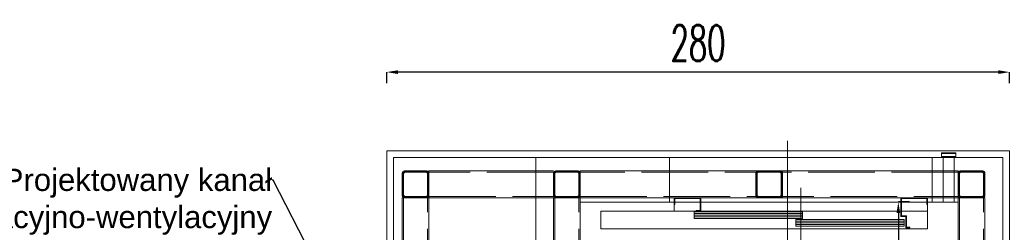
# Model space of a CAD drawing. Header units: millimetres. Extents: x 402 to 79005, y -7782 to 89952.
# Tile 65 of 256: x 26044 to 26487, y 15197 to 15293. Entities that reach past the tile are written whole.
import ezdxf
from ezdxf import colors
from ezdxf.entities.mleader import LeaderData, LeaderLine
from ezdxf.math import Vec2, Vec3

# ---------------------------------------------------------------- set-up
doc = ezdxf.new("R2010")
doc.units = ezdxf.units.MM
doc.header["$LTSCALE"] = 10
doc.linetypes.add('ACAD_ISO02W100', pattern=[15, 12, -3])
doc.linetypes.add('ACAD_ISO04W100', pattern=[30, 24, -3, 0, -3])
doc.layers.get('0').update_dxf_attribs({"lineweight": 0})
doc.layers.get('Defpoints').update_dxf_attribs({"color": 253})
for name, color, linetype, lineweight in [('0_A_DŹWIG OSOBOWY', 5, 'Continuous', 0), ('0_A_WYMIAROWANIE', 1, 'Continuous', 5), ('0_OPISY', 1, 'Continuous', 0), ('0_SZKLANA ELEWACJA SZYBU WINDOWEGO', 132, 'Continuous', 0), ('0_wymiarowanie', 1, 'Continuous', 0), ('A_SZYB WINDOWY', 7, 'Continuous', 0), ('AS_Belki', 145, 'Continuous', 0)]:
    doc.layers.add(name, color=color, linetype=linetype, lineweight=lineweight)
doc.styles.add('SIMPLEXD', font='simplex.shx', dxfattribs={"width": 0.6})
doc.styles.get("Standard").update_dxf_attribs({"font": 'arial.ttf'})
doc.dimstyles.new('1-100', dxfattribs={"dimtxt": 16, "dimasz": 5, "dimexe": 0, "dimexo": 0, "dimgap": 5, "dimtad": 1, "dimdec": 1, "dimtxsty": 'SIMPLEXD', "dimcen": 5, "dimclrt": 256, "dimadec": 0, "dimazin": 0, "dimtfac": 1, "dimtdec": 0, "dimtix": 1, "dimtmove": 1, "dimatfit": 3, "dimldrblk": 'LP', "dimfxl": 0, "dimarcsym": 0})

# ---------------------------------------------------------------- blocks, each defined once
blk = doc.blocks.new('zw$BBA8')
for p, q in [((630.1, 106.1), (630.1, 3306.1)), ((1387.6, 3252.1), (1322.6, 3252.1)), ((1322.6, 3252.1), (1322.6, 3249.1)), ((1387.6, 3249.1), (1322.6, 3249.1)), ((1322.6, 3249.1), (1322.6, 3236.1)), ((1322.6, 3249.1), (1387.6, 3249.1)), ((1322.6, 3236.1), (1387.6, 3236.1)), ((1382.6, 3236.1), (1327.6, 3236.1)), ((1327.6, 3236.1), (1327.6, 3231.1)), ((1382.6, 3231.1), (1382.6, 3236.1)), ((1387.6, 3249.1), (1387.6, 3252.1)), ((1387.6, 3236.1), (1387.6, 3249.1)), ((-301.9, 3231.1), (-501.9, 3231.1)), ((-501.9, 3231.1), (-501.9, 181.1)), ((100.1, 3231.1), (-301.9, 3231.1)), ((100.1, 3031.1), (100.1, 3231.1)), ((1280.1, 3231.1), (100.1, 3231.1)), ((100.1, 3231.1), (100.1, 3111.1)), ((1330.1, 3231.1), (1280.1, 3231.1)), ((1280.1, 3231.1), (1280.1, 3031.1)), ((1280.1, 3111.1), (1280.1, 3231.1)), ((1327.6, 3231.1), (1382.6, 3231.1)), ((1380.1, 3231.1), (1330.1, 3231.1)), ((1330.1, 3031.1), (1330.1, 3231.1)), ((1398.1, 3231.1), (1380.1, 3231.1)), ((1380.1, 3231.1), (1380.1, 3031.1)), ((1598.1, 3231.1), (1398.1, 3231.1)), ((1598.1, 181.1), (1598.1, 3231.1)), ((100.1, 3111.1), (100.1, 3031.1)), ((1280.1, 3031.1), (1280.1, 3111.1)), ((690.1, 2721.1), (690.1, 3096.1)), ((-301.9, 3031.1), (-301.9, 2421.1)), ((-301.9, 3031.1), (100.1, 3031.1)), ((-301.9, 381.1), (-301.9, 3031.1)), ((100.1, 3031.1), (120.1, 3031.1)), ((120.1, 3051.1), (120.1, 3021.1)), ((240.1, 3051.1), (120.1, 3051.1)), ((120.1, 3021.1), (123.1, 3021.1)), ((120.1, 3021.1), (120.1, 2991.1)), ((123.1, 3021.1), (123.1, 3048.1)), ((123.1, 3048.1), (237.1, 3048.1)), ((123.1, 3031.1), (237.1, 3031.1)), ((237.1, 3048.1), (237.1, 2994.1)), ((240.1, 2991.1), (240.1, 3051.1)), ((240.1, 3031.1), (1140.1, 3031.1)), ((1140.1, 3051.1), (1140.1, 2966.1)), ((1260.1, 3051.1), (1140.1, 3051.1)), ((1143.1, 2969.1), (1143.1, 3048.1)), ((1143.1, 3048.1), (1257.1, 3048.1)), ((1143.1, 3031.1), (1257.1, 3031.1)), ((1257.1, 3048.1), (1257.1, 3021.1)), ((1257.1, 3021.1), (1260.1, 3021.1)), ((1260.1, 3021.1), (1260.1, 3051.1)), ((1260.1, 3031.1), (1280.1, 3031.1)), ((1260.1, 2991.1), (1260.1, 3021.1)), ((1280.1, 3031.1), (1330.1, 3031.1)), ((1330.1, 3031.1), (1380.1, 3031.1)), ((1380.1, 3031.1), (1398.1, 3031.1)), ((1398.1, 2106.1), (1398.1, 3031.1)), ((1398.1, 3031.1), (1398.1, 381.1)), ((1140.1, 2991.1), (-209.9, 2991.1)), ((-209.9, 2991.1), (-209.9, 2911.1)), ((120.1, 2991.1), (220.1, 2991.1)), ((697.5, 2988.1), (210.1, 2988.1)), ((210.1, 2988.1), (210.1, 2958.1)), ((697.6, 2980.6), (210.1, 2980.6)), ((697.6, 2973.1), (210.1, 2973.1)), ((237.1, 2994.1), (220.1, 2994.1)), ((220.1, 2994.1), (220.1, 2991.1)), ((220.1, 2991.1), (240.1, 2991.1)), ((240.1, 2991.1), (1140.1, 2991.1)), ((697.5, 2958.1), (697.5, 2988.1)), ((1260.1, 2991.1), (1143.1, 2991.1)), ((1143.1, 2991.1), (1260.1, 2991.1)), ((1165.1, 2969.1), (1143.1, 2969.1)), ((1165.1, 2919.1), (1165.1, 2969.1)), ((1260.1, 2911.1), (1260.1, 2991.1)), ((697.6, 2965.6), (210.1, 2965.6)), ((210.1, 2958.1), (697.5, 2958.1)), ((1155, 2953.1), (667.6, 2953.1)), ((667.6, 2953.1), (667.6, 2923.1)), ((1155.1, 2945.6), (667.6, 2945.6)), ((1155.1, 2938.1), (667.6, 2938.1)), ((1155.1, 2930.6), (667.6, 2930.6)), ((667.6, 2923.1), (1155, 2923.1)), ((1140.1, 2966.1), (1162.1, 2966.1)), ((1155, 2923.1), (1155, 2953.1)), ((1162.1, 2966.1), (1162.1, 2916.1)), ((-209.9, 2911.1), (1260.1, 2911.1)), ((1162.1, 2916.1), (1180.1, 2916.1)), ((1180.1, 2919.1), (1165.1, 2919.1)), ((1180.1, 2916.1), (1180.1, 2919.1))]:
    blk.add_line(p, q)
blk = doc.blocks.new('*D4021')
at = {"layer": '0_wymiarowanie', "color": 0, "lineweight": -2}
for p, q in [((26444.01, 15210.98), (26439.01, 15210.98)), ((26439.01, 15205.98), (26439.01, 14950.98)), ((26444.01, 14945.98), (26439.01, 14945.98))]:
    blk.add_line(p, q, dxfattribs=at)
at = {"layer": '0_wymiarowanie', "color": 0, "lineweight": 9}
for points in [[(26439.85, 15205.98), (26438.18, 15205.98), (26439.01, 15210.98)], [(26438.18, 14950.98), (26439.85, 14950.98), (26439.01, 14945.98)]]:
    blk.add_solid(points, dxfattribs=at)
at = {"layer": 'Defpoints', "color": 0, "lineweight": 9}
for p in [(26453.11, 15210.98), (26439.01, 14945.98), (26447.08, 14945.98)]:
    blk.add_point(p, dxfattribs=at)
at = {"layer": '0_wymiarowanie', "insert": (26426.01, 15078.48), "char_height": 16, "attachment_point": 5, "rotation": 90, "style": 'SIMPLEXD'}
blk.add_mtext('265', dxfattribs=at)
blk = doc.blocks.new('LP')
for p, q in [((0, 1), (0, 0)), ((0, 0), (-1, 0)), ((0, -1), (0, 0)), ((0, 0), (1, 0))]:
    blk.add_line(p, q)
at = {"const_width": 0.2}
blk.add_lwpolyline([(0.707, 0.707), (-0.707, -0.707)], dxfattribs=at)
blk = doc.blocks.new('*D4114')
at = {"layer": '0_A_WYMIAROWANIE', "color": 0, "lineweight": -2}
for p, q in [((26208.95, 15264.23), (26208.95, 15269.23)), ((26483.95, 15269.23), (26213.95, 15269.23)), ((26488.95, 15264.23), (26488.95, 15269.23))]:
    blk.add_line(p, q, dxfattribs=at)
at = {"layer": '0_A_WYMIAROWANIE', "color": 0, "lineweight": 9}
for points in [[(26213.95, 15270.06), (26213.95, 15268.4), (26208.95, 15269.23)], [(26483.95, 15268.4), (26483.95, 15270.06), (26488.95, 15269.23)]]:
    blk.add_solid(points, dxfattribs=at)
at = {"layer": 'Defpoints', "color": 0, "lineweight": 9}
for p in [(26208.95, 15269.23), (26208.95, 15224.06), (26488.95, 15224.06)]:
    blk.add_point(p, dxfattribs=at)
at = {"layer": '0_A_WYMIAROWANIE', "insert": (26348.95, 15282.23), "char_height": 16, "attachment_point": 5, "style": 'SIMPLEXD'}
blk.add_mtext('280', dxfattribs=at)

msp = doc.modelspace()

# ---------------------------------------------------------------- hatches: boundary and pattern name
at = {"layer": 'AS_Belki'}
h = msp.add_hatch(dxfattribs=at)
h.set_pattern_fill('HYPECUTREGION', color=10, scale=0.5, angle=270, style=0, pattern_type=2)
h.set_pattern_definition([(315, (26255.57455, 15002.90297), (0.3535534, 0.3535534), [])])
h.paths.add_polyline_path([(26227.95, 15213.8), (26227.95, 15224, 0.414214), (26227.05, 15224.9), (26216.85, 15224.9, 0.414214), (26215.95, 15224), (26215.95, 15213.8, 0.414214), (26216.85, 15212.9), (26227.05, 15212.9, 0.414214)], flags=0)
h.paths.add_polyline_path([(26227.35, 15223.7), (26227.35, 15214.1, -0.414214), (26226.75, 15213.5), (26217.15, 15213.5, -0.414214), (26216.55, 15214.1), (26216.55, 15223.7, -0.414214), (26217.15, 15224.3), (26226.75, 15224.3, -0.414214)], flags=0)
h = msp.add_hatch(dxfattribs=at)
h.set_pattern_fill('HYPECUTREGION', color=10, scale=0.5, angle=270, style=0, pattern_type=2)
h.set_pattern_definition([(315, (26323.57455, 15002.90297), (0.3535534, 0.3535534), [])])
h.paths.add_polyline_path([(26295.95, 15213.8), (26295.95, 15224, 0.414214), (26295.05, 15224.9), (26284.85, 15224.9, 0.414214), (26283.95, 15224), (26283.95, 15213.8, 0.414214), (26284.85, 15212.9), (26295.05, 15212.9, 0.414214)], flags=0)
h.paths.add_polyline_path([(26295.35, 15223.7), (26295.35, 15214.1, -0.414214), (26294.75, 15213.5), (26285.15, 15213.5, -0.414214), (26284.55, 15214.1), (26284.55, 15223.7, -0.414214), (26285.15, 15224.3), (26294.75, 15224.3, -0.414214)], flags=0)
h = msp.add_hatch(dxfattribs=at)
h.set_pattern_fill('HYPECUTREGION', color=10, scale=0.5, angle=270, style=0, pattern_type=2)
h.set_pattern_definition([(315, (26414.57455, 15002.90297), (0.3535534, 0.3535534), [])])
h.paths.add_polyline_path([(26386.95, 15213.8), (26386.95, 15224, 0.414214), (26386.05, 15224.9), (26375.85, 15224.9, 0.414214), (26374.95, 15224), (26374.95, 15213.8, 0.414214), (26375.85, 15212.9), (26386.05, 15212.9, 0.414214)], flags=0)
h.paths.add_polyline_path([(26386.35, 15223.7), (26386.35, 15214.1, -0.414214), (26385.75, 15213.5), (26376.15, 15213.5, -0.414214), (26375.55, 15214.1), (26375.55, 15223.7, -0.414214), (26376.15, 15224.3), (26385.75, 15224.3, -0.414214)], flags=0)
h = msp.add_hatch(dxfattribs=at)
h.set_pattern_fill('HYPECUTREGION', color=10, scale=0.5, angle=270, style=0, pattern_type=2)
h.set_pattern_definition([(225, (26438.3318, 15002.90297), (-0.3535534, 0.3535534), [])])
h.paths.add_polyline_path([(26465.95, 15213.8), (26465.95, 15224, -0.414214), (26466.85, 15224.9), (26477.05, 15224.9, -0.414214), (26477.95, 15224), (26477.95, 15213.8, -0.414214), (26477.05, 15212.9), (26466.85, 15212.9, -0.414214)], flags=0)
h.paths.add_polyline_path([(26466.55, 15223.7), (26466.55, 15214.1, 0.414214), (26467.15, 15213.5), (26476.75, 15213.5, 0.414214), (26477.35, 15214.1), (26477.35, 15223.7, 0.414214), (26476.75, 15224.3), (26467.15, 15224.3, 0.414214)], flags=0)

# ---------------------------------------------------------------- linework, layer by layer
at = {"layer": '0_A_DŹWIG OSOBOWY', "lineweight": 0}
for points in [[(26275.95, 15230.9), (26485.95, 15230.9), (26485.95, 14925.9), (26275.95, 14925.9)], [(26295.95, 14945.9), (26465.95, 14945.9), (26465.95, 15210.9), (26295.95, 15210.9)]]:
    msp.add_lwpolyline(points, close=True, dxfattribs=at)
at = {"layer": '0_SZKLANA ELEWACJA SZYBU WINDOWEGO'}
for points in [[(26208.95, 15233.9), (26488.95, 15233.9), (26488.95, 14922.9), (26208.95, 14922.9)], [(26211.95, 15230.9), (26485.95, 15230.9), (26485.95, 14925.9), (26211.95, 14925.9)]]:
    msp.add_lwpolyline(points, close=True, dxfattribs=at)
at = {"layer": 'AS_Belki', "linetype": 'Continuous', "ltscale": 0.25}
for p, q in [((26215.95, 15224), (26215.95, 15213.8)), ((26216.55, 15214.1), (26216.55, 15223.7)), ((26227.05, 15224.9), (26216.85, 15224.9)), ((26217.15, 15224.3), (26226.75, 15224.3)), ((26227.35, 15223.7), (26227.35, 15214.1)), ((26227.95, 15224), (26227.95, 15224.9)), ((26283.95, 15224.9), (26227.95, 15224.9)), ((26227.95, 15224), (26227.95, 15213.8)), ((26283.95, 15224), (26283.95, 15213.8)), ((26284.55, 15214.1), (26284.55, 15223.7)), ((26295.05, 15224.9), (26284.85, 15224.9)), ((26285.15, 15224.3), (26294.75, 15224.3)), ((26295.35, 15223.7), (26295.35, 15214.1)), ((26295.95, 15224), (26295.95, 15224.9)), ((26465.95, 15224.9), (26295.95, 15224.9)), ((26295.95, 15224), (26295.95, 15213.8)), ((26374.95, 15224), (26374.95, 15213.8)), ((26375.55, 15214.1), (26375.55, 15223.7)), ((26386.05, 15224.9), (26375.85, 15224.9)), ((26376.15, 15224.3), (26385.75, 15224.3)), ((26386.35, 15223.7), (26386.35, 15214.1)), ((26386.95, 15224), (26386.95, 15213.8)), ((26465.95, 15224), (26465.95, 15224.9)), ((26465.95, 15224), (26465.95, 15213.8)), ((26466.55, 15223.7), (26466.55, 15214.1)), ((26466.85, 15224.9), (26477.05, 15224.9)), ((26476.75, 15224.3), (26467.15, 15224.3)), ((26477.35, 15214.1), (26477.35, 15223.7)), ((26477.95, 15224), (26477.95, 15213.8)), ((26215.95, 15212.9), (26215.95, 14943.9)), ((26215.95, 15212.9), (26216.85, 15212.9)), ((26216.85, 15212.9), (26227.05, 15212.9)), ((26226.75, 15213.5), (26217.15, 15213.5)), ((26227.05, 15212.9), (26227.95, 15212.9)), ((26227.95, 15212.9), (26227.95, 15213.76)), ((26227.95, 15212.9), (26283.95, 15212.9)), ((26227.95, 14943.9), (26227.95, 15212.9)), ((26283.95, 15212.9), (26283.95, 14943.9)), ((26283.95, 15212.9), (26284.85, 15212.9)), ((26284.85, 15212.9), (26295.05, 15212.9)), ((26294.75, 15213.5), (26285.15, 15213.5)), ((26295.05, 15212.9), (26295.95, 15212.9)), ((26295.95, 15212.9), (26295.95, 15213.8)), ((26295.95, 14943.9), (26295.95, 15212.9)), ((26295.95, 15212.9), (26465.95, 15212.9)), ((26375.85, 15212.9), (26386.05, 15212.9)), ((26385.75, 15213.5), (26376.15, 15213.5)), ((26465.95, 15212.9), (26465.95, 15213.8)), ((26465.95, 15212.9), (26465.95, 14943.9)), ((26465.95, 15212.9), (26466.85, 15212.9)), ((26477.05, 15212.9), (26466.85, 15212.9)), ((26467.15, 15213.5), (26476.75, 15213.5)), ((26477.05, 15212.9), (26477.95, 15212.9)), ((26477.95, 14943.9), (26477.95, 15212.9))]:
    msp.add_line(p, q, dxfattribs=at)
at = {"layer": 'AS_Belki', "color": 84, "linetype": 'ACAD_ISO02W100', "ltscale": 0.25}
for p, q in [((26283.95, 15224.3), (26227.95, 15224.3)), ((26465.95, 15224.3), (26295.95, 15224.3)), ((26216.55, 15212.9), (26216.55, 14943.9)), ((26227.35, 14943.9), (26227.35, 15212.9)), ((26227.95, 15213.5), (26283.95, 15213.5)), ((26284.55, 15212.9), (26284.55, 14943.9)), ((26295.35, 14943.9), (26295.35, 15212.9)), ((26295.95, 15213.5), (26465.95, 15213.5)), ((26466.55, 15212.9), (26466.55, 14943.9)), ((26477.35, 14943.9), (26477.35, 15212.9))]:
    msp.add_line(p, q, dxfattribs=at)
at = {"layer": 'AS_Belki', "color": 10, "linetype": 'ACAD_ISO04W100', "ltscale": 0.25}
for p, q in [((26215.95, 15212.9), (26215.95, 15212.9)), ((26283.95, 15212.9), (26283.95, 15212.9)), ((26477.95, 15212.9), (26477.95, 15212.9))]:
    msp.add_line(p, q, dxfattribs=at)
at = {"layer": 'AS_Belki', "linetype": 'Continuous', "ltscale": 0.25}
for centre, start, end in [((26216.85, 15224), 90, 180), ((26227.05, 15224), 0, 90), ((26284.85, 15224), 90, 180), ((26295.05, 15224), 0, 90), ((26375.85, 15224), 90, 180), ((26386.05, 15224), 0, 90), ((26466.85, 15224), 90, 180), ((26477.05, 15224), 0, 90), ((26216.85, 15213.8), 180, 270), ((26227.05, 15213.8), 270, 0), ((26284.85, 15213.8), 180, 270), ((26295.05, 15213.8), 270, 0), ((26375.85, 15213.8), 180, 270), ((26386.05, 15213.8), 270, 0), ((26466.85, 15213.8), 180, 270), ((26477.05, 15213.8), 270, 0)]:
    msp.add_arc(centre, 0.9, start, end, dxfattribs=at)
at = {"layer": 'AS_Belki', "linetype": 'Continuous', "ltscale": 0.25, "extrusion": (-1.5136e-13, 6.27875e-14, -1)}
for centre in [(-26217.15, 15223.7, 0), (-26285.15, 15223.7, 0), (-26376.15, 15223.7, 0)]:
    msp.add_arc(centre, 0.6, 0, 90, dxfattribs=at)
at = {"layer": 'AS_Belki', "linetype": 'Continuous', "ltscale": 0.25, "extrusion": (1.76696e-13, 3.78956e-14, -1)}
for centre in [(-26226.75, 15223.7, 0), (-26294.75, 15223.7, 0), (-26385.75, 15223.7, 0)]:
    msp.add_arc(centre, 0.6, 90, 180, dxfattribs=at)
at = {"layer": 'AS_Belki', "linetype": 'Continuous', "ltscale": 0.25, "extrusion": (-1.76696e-13, 3.78956e-14, -1)}
msp.add_arc((-26467.15, 15223.7, 0), 0.6, 0, 90, dxfattribs=at)
at = {"layer": 'AS_Belki', "linetype": 'Continuous', "ltscale": 0.25, "extrusion": (1.5136e-13, 6.27875e-14, -1)}
msp.add_arc((-26476.75, 15223.7, 0), 0.6, 90, 180, dxfattribs=at)
at = {"layer": 'AS_Belki', "linetype": 'Continuous', "ltscale": 0.25, "extrusion": (-1.5136e-13, -6.27875e-14, -1)}
for centre in [(-26217.15, 15214.1, 0), (-26285.15, 15214.1, 0), (-26376.15, 15214.1, 0)]:
    msp.add_arc(centre, 0.6, 270, 0, dxfattribs=at)
at = {"layer": 'AS_Belki', "linetype": 'Continuous', "ltscale": 0.25, "extrusion": (6.30096e-14, -1.51582e-13, -1)}
for centre in [(-26226.75, 15214.1), (-26294.75, 15214.1), (-26385.75, 15214.1)]:
    msp.add_arc(centre, 0.6, 180, 270, dxfattribs=at)
at = {"layer": 'AS_Belki', "linetype": 'Continuous', "ltscale": 0.25, "extrusion": (-6.30096e-14, -1.51582e-13, -1)}
msp.add_arc((-26467.15, 15214.1, 0), 0.6, 270, 0, dxfattribs=at)
at = {"layer": 'AS_Belki', "linetype": 'Continuous', "ltscale": 0.25, "extrusion": (1.5136e-13, -6.27875e-14, -1)}
msp.add_arc((-26476.75, 15214.1, 0), 0.6, 180, 270, dxfattribs=at)

# ---------------------------------------------------------------- block references
at = {"layer": 'A_SZYB WINDOWY', "xscale": 0.09999999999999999, "yscale": 0.09999999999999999, "zscale": 0.09999999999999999}
msp.add_blockref('zw$BBA8', (26326.15, 14907.79), dxfattribs=at)

# ---------------------------------------------------------------- dimensions: what is measured, and where the dimension line sits
at = {"layer": '0_A_WYMIAROWANIE', "color": 1}
dim = msp.add_linear_dim(base=(26208.95, 15269.23), p1=(26488.95, 15224.06), p2=(26208.95, 15224.06), dimstyle='1-100', dxfattribs=at)
dim.commit()
dim.dimension.update_dxf_attribs({"geometry": '*D4114', "text_midpoint": (26348.95, 15282.23)})
at = {"layer": '0_wymiarowanie'}
dim = msp.add_linear_dim(base=(26439.01, 14945.98), p1=(26453.11, 15210.98), p2=(26447.08, 14945.98), angle=90, dimstyle='1-100', dxfattribs=at)
dim.commit()
dim.dimension.update_dxf_attribs({"geometry": '*D4021', "text_midpoint": (26426.01, 15078.48)})

# ---------------------------------------------------------------- leaders
at = {"layer": '0_OPISY', "color": 5, "lineweight": 0}
ml = msp.add_multileader_mtext('Standard', dxfattribs=at)
ml.set_content('Projektowany kanał \\Pklimatyzacyjno-wentylacyjny \\Pz obudową \\Pz płyt elewacyjnych w kolorze szarym   \\P30x110 cm', color=5)
ml.set_leader_properties()
ml.build(insert=Vec2(0, 0))
ml.multileader.update_dxf_attribs({"dogleg_length": 0.36, "arrow_head_size": 10})
ctx = ml.context
ctx.base_point, ctx.char_height, ctx.arrow_head_size, ctx.landing_gap_size, ctx.plane_origin = Vec3(25927.15, 15220.84), 10, 10, 0.09, Vec3(25818.37, 15256.32)
ctx.text_align_type = 2
notes = []
notes.append((ctx, [(0, (1, 1, 0), (26157.87, 15220.84), (-1, 0), 0.36, [(0, [(26233.95, 15073.06)], 0, [])])]))
ctx.mtext.insert, ctx.mtext.alignment, ctx.mtext.flow_direction = Vec3(26157.42, 15225.93), 3, 5
for ctx, leaders in notes:
    for number, flags, end, landing, length, lines in leaders:
        leader = LeaderData()
        leader.index, (leader.has_last_leader_line, leader.has_dogleg_vector, leader.attachment_direction) = number, flags
        leader.last_leader_point, leader.dogleg_vector, leader.dogleg_length = Vec3(end), Vec3(landing), length
        for number, points, colour, breaks in lines:
            line = LeaderLine()
            line.index, line.vertices, line.color, line.breaks = number, Vec3.list(points), colors.encode_raw_color(colour), breaks
            leader.lines.append(line)
        ctx.leaders.append(leader)

doc.saveas('drawing.dxf')
